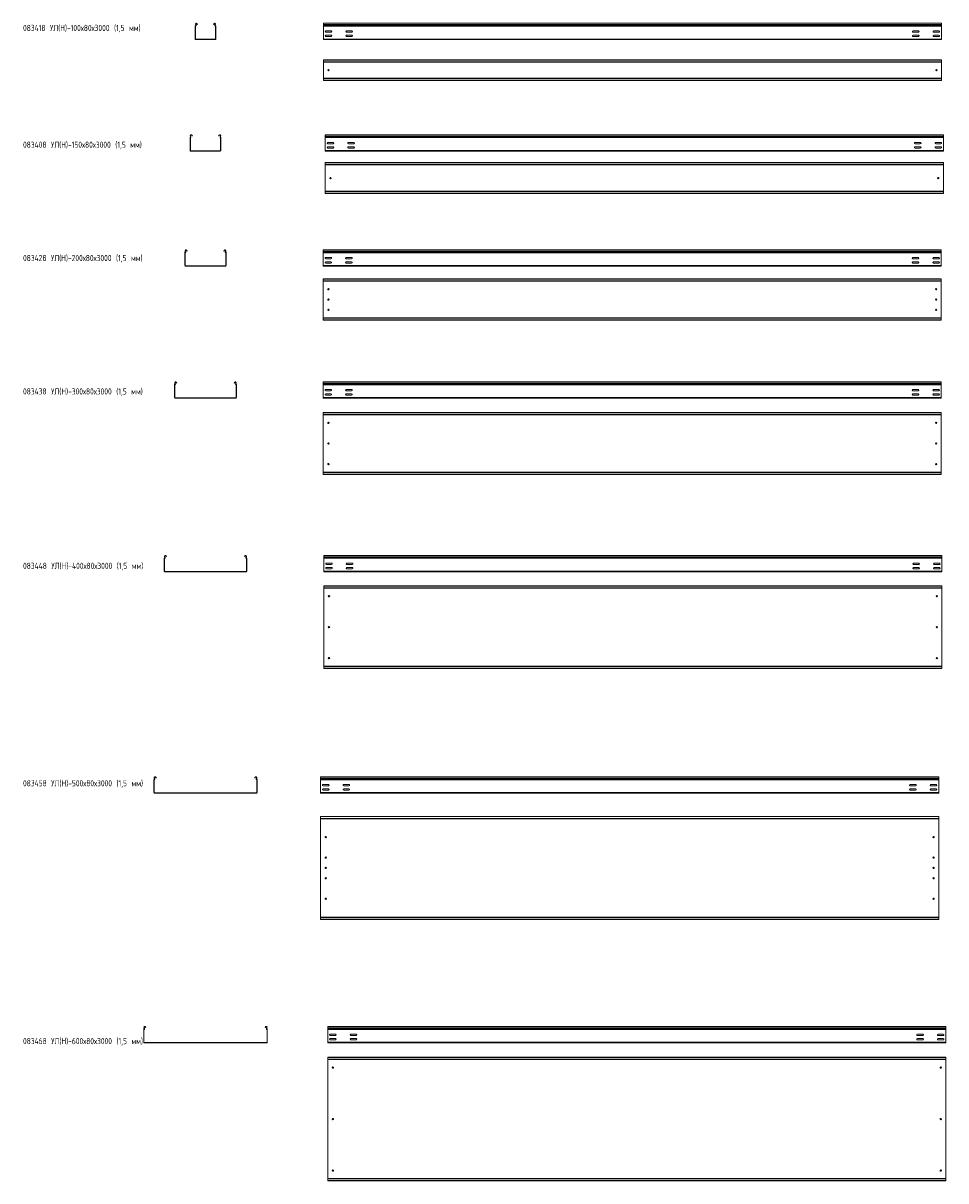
# Model space of a CAD drawing. Header units: millimetres. Extents: x -789 to 3689, y -6202 to -582.
import ezdxf

# ---------------------------------------------------------------- set-up
doc = ezdxf.new("R2010")
doc.units = ezdxf.units.MM
doc.styles.add('SLDTEXTSTYLE0', font='TXT', dxfattribs={"width": 0.7, "bigfont": 'bigfont'})

msp = doc.modelspace()

# ---------------------------------------------------------------- linework, layer by layer
at = {"color": 7, "linetype": 'Continuous', "lineweight": 15}
for p, q in [((47.7, -596.8), (46.2, -596.8)), ((46.2, -659.5), (46.2, -596.8)), ((47.5, -595.1), (47.9, -596.5)), ((49, -588.4), (47.7, -589.1)), ((49, -591.5), (47.7, -589.1)), ((47.7, -659.5), (47.7, -596.8)), ((50.3, -590.8), (49, -588.4)), ((49, -591.5), (50.3, -590.8)), ((55.6, -584.9), (54.3, -585.6)), ((54.3, -585.6), (56.1, -588.8)), ((55.6, -584.9), (57.4, -588.1)), ((57.4, -588.1), (56.1, -588.8)), ((135, -588.1), (136.7, -584.9)), ((136.3, -588.8), (135, -588.1)), ((136.3, -588.8), (138, -585.6)), ((138, -585.6), (136.7, -584.9)), ((143.3, -588.4), (142.1, -590.8)), ((142.1, -590.8), (143.4, -591.5)), ((144.6, -589.1), (143.3, -588.4)), ((144.6, -589.1), (143.4, -591.5)), ((144.9, -595.1), (144.5, -596.5)), ((146.2, -596.8), (144.7, -596.8)), ((144.7, -596.8), (144.7, -659.5)), ((146.2, -596.8), (146.2, -659.5)), ((3668.3, -582.5), (668.3, -582.5)), ((668.3, -589.1), (668.3, -582.5)), ((3668.3, -589.1), (668.3, -589.1)), ((668.3, -591.5), (668.3, -589.1)), ((3668.3, -591.5), (668.3, -591.5)), ((668.3, -595.1), (668.3, -591.5)), ((3668.3, -595.1), (668.3, -595.1)), ((668.3, -596.8), (668.3, -595.1)), ((3668.3, -596.8), (668.3, -596.8)), ((668.3, -659.5), (668.3, -596.8)), ((3668.3, -589.1), (3668.3, -582.5)), ((3668.3, -591.5), (3668.3, -589.1)), ((3668.3, -595.1), (3668.3, -591.5)), ((3668.3, -596.8), (3668.3, -595.1)), ((3668.3, -659.5), (3668.3, -596.8)), ((46.2, -659.5), (47.7, -659.5)), ((49.2, -661), (49.2, -662.5)), ((143.2, -661), (49.2, -661)), ((143.2, -662.5), (49.2, -662.5)), ((143.2, -662.5), (143.2, -661)), ((144.7, -659.5), (146.2, -659.5)), ((3668.3, -659.5), (668.3, -659.5)), ((668.3, -662.5), (668.3, -659.5)), ((3668.3, -662.5), (668.3, -662.5)), ((706, -620.2), (680.5, -620.2)), ((680.5, -626.7), (706, -626.7)), ((706, -641.2), (680.5, -641.2)), ((680.5, -647.7), (706, -647.7)), ((806, -620.2), (780.5, -620.2)), ((780.5, -626.7), (806, -626.7)), ((806, -641.2), (780.5, -641.2)), ((780.5, -647.7), (806, -647.7)), ((3530.5, -620.2), (3556, -620.2)), ((3556, -626.7), (3530.5, -626.7)), ((3530.5, -641.2), (3556, -641.2)), ((3556, -647.7), (3530.5, -647.7)), ((3630.5, -620.2), (3656, -620.2)), ((3656, -626.7), (3630.5, -626.7)), ((3630.5, -641.2), (3656, -641.2)), ((3656, -647.7), (3630.5, -647.7)), ((3668.3, -662.5), (3668.3, -659.5)), ((3668.3, -760.7), (668.3, -760.7)), ((668.3, -761.7), (668.3, -760.7)), ((3668.3, -761.7), (668.3, -761.7)), ((668.3, -770.2), (668.3, -761.7)), ((3668.3, -770.2), (668.3, -770.2)), ((668.3, -772), (668.3, -770.2)), ((3668.3, -772), (668.3, -772)), ((668.3, -772), (668.3, -849.5)), ((3668.3, -761.7), (3668.3, -760.7)), ((3668.3, -770.2), (3668.3, -761.7)), ((3668.3, -772), (3668.3, -770.2)), ((3668.3, -772), (3668.3, -849.5)), ((3668.3, -849.5), (668.3, -849.5)), ((668.3, -851.3), (668.3, -849.5)), ((3668.3, -851.3), (668.3, -851.3)), ((668.3, -859.7), (668.3, -851.3)), ((668.3, -859.7), (3668.3, -859.7)), ((668.3, -860.7), (668.3, -859.7)), ((3668.3, -860.7), (668.3, -860.7)), ((3668.3, -851.3), (3668.3, -849.5)), ((3668.3, -859.7), (3668.3, -851.3)), ((3668.3, -860.7), (3668.3, -859.7)), ((3677.8, -1123.9), (677.8, -1123.9)), ((677.8, -1130.5), (677.8, -1123.9)), ((3677.8, -1130.5), (3677.8, -1123.9)), ((22.7, -1138.2), (21.2, -1138.2)), ((21.2, -1200.9), (21.2, -1138.2)), ((22.5, -1136.4), (22.9, -1137.9)), ((24, -1129.8), (22.7, -1130.5)), ((24, -1132.9), (22.7, -1130.5)), ((22.7, -1200.9), (22.7, -1138.2)), ((25.3, -1132.2), (24, -1129.8)), ((24, -1132.9), (25.3, -1132.2)), ((30.6, -1126.2), (29.3, -1127)), ((29.3, -1127), (31.1, -1130.2)), ((30.6, -1126.2), (32.4, -1129.5)), ((32.4, -1129.5), (31.1, -1130.2)), ((160, -1129.5), (161.7, -1126.2)), ((161.3, -1130.2), (160, -1129.5)), ((161.3, -1130.2), (163, -1127)), ((163, -1127), (161.7, -1126.2)), ((168.3, -1129.8), (167.1, -1132.2)), ((167.1, -1132.2), (168.4, -1132.9)), ((169.6, -1130.5), (168.3, -1129.8)), ((169.6, -1130.5), (168.4, -1132.9)), ((169.9, -1136.4), (169.5, -1137.9)), ((171.2, -1138.2), (169.7, -1138.2)), ((169.7, -1138.2), (169.7, -1200.9)), ((171.2, -1138.2), (171.2, -1200.9)), ((3677.8, -1130.5), (677.8, -1130.5)), ((677.8, -1132.9), (677.8, -1130.5)), ((3677.8, -1132.9), (677.8, -1132.9)), ((677.8, -1136.4), (677.8, -1132.9)), ((3677.8, -1136.4), (677.8, -1136.4)), ((677.8, -1138.2), (677.8, -1136.4)), ((3677.8, -1138.2), (677.8, -1138.2)), ((677.8, -1200.9), (677.8, -1138.2)), ((715.6, -1161.4), (690.1, -1161.4)), ((690.1, -1167.9), (715.6, -1167.9)), ((815.6, -1161.4), (790.1, -1161.4)), ((790.1, -1167.9), (815.6, -1167.9)), ((3540.1, -1161.4), (3565.6, -1161.4)), ((3565.6, -1167.9), (3540.1, -1167.9)), ((3640.1, -1161.4), (3665.6, -1161.4)), ((3665.6, -1167.9), (3640.1, -1167.9)), ((3677.8, -1132.9), (3677.8, -1130.5)), ((3677.8, -1136.4), (3677.8, -1132.9)), ((3677.8, -1138.2), (3677.8, -1136.4)), ((3677.8, -1200.9), (3677.8, -1138.2)), ((21.2, -1200.9), (22.7, -1200.9)), ((24.2, -1202.4), (24.2, -1203.9)), ((168.2, -1202.4), (24.2, -1202.4)), ((168.2, -1203.9), (24.2, -1203.9)), ((168.2, -1203.9), (168.2, -1202.4)), ((169.7, -1200.9), (171.2, -1200.9)), ((3677.8, -1200.9), (677.8, -1200.9)), ((677.8, -1203.9), (677.8, -1200.9)), ((3677.8, -1203.9), (677.8, -1203.9)), ((715.6, -1182.6), (690.1, -1182.6)), ((690.1, -1189.1), (715.6, -1189.1)), ((815.6, -1182.6), (790.1, -1182.6)), ((790.1, -1189.1), (815.6, -1189.1)), ((3540.1, -1182.6), (3565.6, -1182.6)), ((3565.6, -1189.1), (3540.1, -1189.1)), ((3640.1, -1182.6), (3665.6, -1182.6)), ((3665.6, -1189.1), (3640.1, -1189.1)), ((3677.8, -1203.9), (3677.8, -1200.9)), ((3677.8, -1259.6), (677.8, -1259.6)), ((677.8, -1260.6), (677.8, -1259.6)), ((3677.8, -1260.6), (677.8, -1260.6)), ((677.8, -1269.1), (677.8, -1260.6)), ((3677.8, -1269.1), (677.8, -1269.1)), ((677.8, -1270.8), (677.8, -1269.1)), ((3677.8, -1270.8), (677.8, -1270.8)), ((677.8, -1270.8), (677.8, -1398.4)), ((3677.8, -1260.6), (3677.8, -1259.6)), ((3677.8, -1269.1), (3677.8, -1260.6)), ((3677.8, -1270.8), (3677.8, -1269.1)), ((3677.8, -1270.8), (3677.8, -1398.4)), ((3677.8, -1398.4), (677.8, -1398.4)), ((677.8, -1400.1), (677.8, -1398.4)), ((3677.8, -1400.1), (677.8, -1400.1)), ((677.8, -1408.6), (677.8, -1400.1)), ((3677.8, -1400.1), (3677.8, -1398.4)), ((3677.8, -1408.6), (3677.8, -1400.1)), ((677.8, -1408.6), (3677.8, -1408.6)), ((677.8, -1409.6), (677.8, -1408.6)), ((3677.8, -1409.6), (677.8, -1409.6)), ((3677.8, -1409.6), (3677.8, -1408.6)), ((5.6, -1684.7), (4.3, -1685.4)), ((4.3, -1685.4), (4.7, -1686.1)), ((4.7, -1686.1), (6, -1685.3)), ((5.6, -1684.7), (6, -1685.3)), ((6, -1685.3), (7.4, -1688)), ((185, -1688), (186.4, -1685.3)), ((186.4, -1685.3), (186.7, -1684.7)), ((186.4, -1685.3), (187.7, -1686.1)), ((188, -1685.4), (186.7, -1684.7)), ((187.7, -1686.1), (188, -1685.4)), ((3667.4, -1682.3), (667.4, -1682.3)), ((667.4, -1689), (667.4, -1682.3)), ((3667.4, -1689), (3667.4, -1682.3)), ((-2.3, -1696.7), (-3.8, -1696.7)), ((-3.8, -1759.3), (-3.8, -1696.7)), ((-2.5, -1694.9), (-2.1, -1696.4)), ((-1, -1688.3), (-2.3, -1689)), ((-1, -1691.3), (-2.3, -1689)), ((-2.3, -1759.3), (-2.3, -1696.7)), ((0.3, -1690.6), (-1, -1688.3)), ((-1, -1691.3), (0.3, -1690.6)), ((6.1, -1688.7), (4.7, -1686.1)), ((7.4, -1688), (6.1, -1688.7)), ((186.3, -1688.7), (185, -1688)), ((187.7, -1686.1), (186.3, -1688.7)), ((193.3, -1688.3), (192.1, -1690.6)), ((192.1, -1690.6), (193.4, -1691.3)), ((194.6, -1689), (193.3, -1688.3)), ((194.6, -1689), (193.4, -1691.3)), ((194.9, -1694.9), (194.5, -1696.4)), ((196.2, -1696.7), (194.7, -1696.7)), ((194.7, -1696.7), (194.7, -1759.3)), ((196.2, -1696.7), (196.2, -1759.3)), ((3667.4, -1689), (667.4, -1689)), ((667.4, -1691.3), (667.4, -1689)), ((3667.4, -1691.3), (667.4, -1691.3)), ((667.4, -1694.9), (667.4, -1691.3)), ((3667.4, -1694.9), (667.4, -1694.9)), ((667.4, -1696.7), (667.4, -1694.9)), ((3667.4, -1696.7), (667.4, -1696.7)), ((667.4, -1759.3), (667.4, -1696.7)), ((705.1, -1719.8), (679.6, -1719.8)), ((679.6, -1726.3), (705.1, -1726.3)), ((705.1, -1741.1), (679.6, -1741.1)), ((805.1, -1719.8), (779.6, -1719.8)), ((779.6, -1726.3), (805.1, -1726.3)), ((805.1, -1741.1), (779.6, -1741.1)), ((3529.6, -1719.8), (3555.1, -1719.8)), ((3555.1, -1726.3), (3529.6, -1726.3)), ((3529.6, -1741.1), (3555.1, -1741.1)), ((3629.6, -1719.8), (3655.1, -1719.8)), ((3655.1, -1726.3), (3629.6, -1726.3)), ((3629.6, -1741.1), (3655.1, -1741.1)), ((3667.4, -1691.3), (3667.4, -1689)), ((3667.4, -1694.9), (3667.4, -1691.3)), ((3667.4, -1696.7), (3667.4, -1694.9)), ((3667.4, -1759.3), (3667.4, -1696.7)), ((-3.8, -1759.3), (-2.3, -1759.3)), ((-0.8, -1760.8), (-0.8, -1762.3)), ((193.2, -1760.8), (-0.8, -1760.8)), ((193.2, -1762.3), (-0.8, -1762.3)), ((193.2, -1762.3), (193.2, -1760.8)), ((194.7, -1759.3), (196.2, -1759.3)), ((3667.4, -1759.3), (667.4, -1759.3)), ((667.4, -1762.3), (667.4, -1759.3)), ((3667.4, -1762.3), (667.4, -1762.3)), ((679.6, -1747.6), (705.1, -1747.6)), ((779.6, -1747.6), (805.1, -1747.6)), ((3555.1, -1747.6), (3529.6, -1747.6)), ((3655.1, -1747.6), (3629.6, -1747.6)), ((3667.4, -1762.3), (3667.4, -1759.3)), ((3667.4, -1824.2), (667.4, -1824.2)), ((667.4, -1825.2), (667.4, -1824.2)), ((3667.4, -1825.2), (667.4, -1825.2)), ((667.4, -1833.6), (667.4, -1825.2)), ((3667.4, -1833.6), (667.4, -1833.6)), ((667.4, -1834), (667.4, -1833.6)), ((667.4, -1834), (670.4, -1835.4)), ((667.4, -1834), (667.4, -2014.4)), ((3664.4, -1835.4), (670.4, -1835.4)), ((3664.4, -1835.4), (3667.4, -1834)), ((3667.4, -1825.2), (3667.4, -1824.2)), ((3667.4, -1833.6), (3667.4, -1825.2)), ((3667.4, -1834), (3667.4, -1833.6)), ((3667.4, -1834), (3667.4, -2014.4)), ((670.4, -2013), (667.4, -2014.4)), ((667.4, -2014.7), (667.4, -2014.4)), ((3667.4, -2014.7), (667.4, -2014.7)), ((667.4, -2023.2), (667.4, -2014.7)), ((667.4, -2023.2), (3667.4, -2023.2)), ((667.4, -2024.2), (667.4, -2023.2)), ((3664.4, -2013), (670.4, -2013)), ((3667.4, -2014.4), (3664.4, -2013)), ((3667.4, -2014.7), (3667.4, -2014.4)), ((3667.4, -2023.2), (3667.4, -2014.7)), ((3667.4, -2024.2), (3667.4, -2023.2)), ((3667.4, -2024.2), (667.4, -2024.2)), ((-52.3, -2337.5), (-53.8, -2337.5)), ((-53.8, -2400.2), (-53.8, -2337.5)), ((-52.5, -2335.8), (-52.1, -2337.2)), ((-51, -2329.1), (-52.3, -2329.8)), ((-51, -2332.2), (-52.3, -2329.8)), ((-52.3, -2400.2), (-52.3, -2337.5)), ((-49.7, -2331.5), (-51, -2329.1)), ((-51, -2332.2), (-49.7, -2331.5)), ((-44.4, -2325.6), (-45.7, -2326.3)), ((-45.7, -2326.3), (-45.3, -2326.9)), ((-45.3, -2326.9), (-44, -2326.2)), ((-43.9, -2329.6), (-45.3, -2326.9)), ((-44.4, -2325.6), (-44, -2326.2)), ((-44, -2326.2), (-42.6, -2328.9)), ((-42.6, -2328.9), (-43.9, -2329.6)), ((235, -2328.9), (236.4, -2326.2)), ((236.3, -2329.6), (235, -2328.9)), ((237.7, -2326.9), (236.3, -2329.6)), ((236.4, -2326.2), (236.7, -2325.6)), ((236.4, -2326.2), (237.7, -2326.9)), ((238, -2326.3), (236.7, -2325.6)), ((237.7, -2326.9), (238, -2326.3)), ((243.3, -2329.1), (242.1, -2331.5)), ((242.1, -2331.5), (243.4, -2332.2)), ((244.6, -2329.8), (243.3, -2329.1)), ((244.6, -2329.8), (243.4, -2332.2)), ((244.9, -2335.8), (244.5, -2337.2)), ((246.2, -2337.5), (244.7, -2337.5)), ((244.7, -2337.5), (244.7, -2400.2)), ((246.2, -2337.5), (246.2, -2400.2)), ((3667.5, -2323.2), (667.5, -2323.2)), ((667.5, -2329.8), (667.5, -2323.2)), ((3667.5, -2329.8), (667.5, -2329.8)), ((667.5, -2332.2), (667.5, -2329.8)), ((3667.5, -2332.2), (667.5, -2332.2)), ((667.5, -2335.8), (667.5, -2332.2)), ((3667.5, -2335.8), (667.5, -2335.8)), ((667.5, -2337.5), (667.5, -2335.8)), ((3667.5, -2337.5), (667.5, -2337.5)), ((667.5, -2400.2), (667.5, -2337.5)), ((3667.5, -2329.8), (3667.5, -2323.2)), ((3667.5, -2332.2), (3667.5, -2329.8)), ((3667.5, -2335.8), (3667.5, -2332.2)), ((3667.5, -2337.5), (3667.5, -2335.8)), ((3667.5, -2400.2), (3667.5, -2337.5)), ((-53.8, -2400.2), (-52.3, -2400.2)), ((-50.8, -2401.7), (-50.8, -2403.2)), ((243.2, -2401.7), (-50.8, -2401.7)), ((243.2, -2403.2), (-50.8, -2403.2)), ((243.2, -2403.2), (243.2, -2401.7)), ((244.7, -2400.2), (246.2, -2400.2)), ((3667.5, -2400.2), (667.5, -2400.2)), ((667.5, -2403.2), (667.5, -2400.2)), ((3667.5, -2403.2), (667.5, -2403.2)), ((705.2, -2360.7), (679.7, -2360.7)), ((679.7, -2367.2), (705.2, -2367.2)), ((705.2, -2382), (679.7, -2382)), ((679.7, -2388.5), (705.2, -2388.5)), ((805.2, -2360.7), (779.7, -2360.7)), ((779.7, -2367.2), (805.2, -2367.2)), ((805.2, -2382), (779.7, -2382)), ((779.7, -2388.5), (805.2, -2388.5)), ((3529.7, -2360.7), (3555.2, -2360.7)), ((3555.2, -2367.2), (3529.7, -2367.2)), ((3529.7, -2382), (3555.2, -2382)), ((3555.2, -2388.5), (3529.7, -2388.5)), ((3629.7, -2360.7), (3655.2, -2360.7)), ((3655.2, -2367.2), (3629.7, -2367.2)), ((3629.7, -2382), (3655.2, -2382)), ((3655.2, -2388.5), (3629.7, -2388.5)), ((3667.5, -2403.2), (3667.5, -2400.2)), ((3667.5, -2473), (667.5, -2473)), ((667.5, -2474), (667.5, -2473)), ((3667.5, -2474), (667.5, -2474)), ((667.5, -2482.5), (667.5, -2474)), ((3667.5, -2482.5), (667.5, -2482.5)), ((667.5, -2482.8), (667.5, -2482.5)), ((667.5, -2482.8), (670.5, -2484.2)), ((667.5, -2482.8), (667.5, -2763.2)), ((3664.5, -2484.2), (670.5, -2484.2)), ((3664.5, -2484.2), (3667.5, -2482.8)), ((3667.5, -2474), (3667.5, -2473)), ((3667.5, -2482.5), (3667.5, -2474)), ((3667.5, -2482.8), (3667.5, -2482.5)), ((3667.5, -2482.8), (3667.5, -2763.2)), ((670.5, -2761.8), (667.5, -2763.2)), ((667.5, -2763.6), (667.5, -2763.2)), ((3667.5, -2763.6), (667.5, -2763.6)), ((667.5, -2772), (667.5, -2763.6)), ((667.5, -2772), (3667.5, -2772)), ((667.5, -2773), (667.5, -2772)), ((3667.5, -2773), (667.5, -2773)), ((3664.5, -2761.8), (670.5, -2761.8)), ((3667.5, -2763.2), (3664.5, -2761.8)), ((3667.5, -2763.6), (3667.5, -2763.2)), ((3667.5, -2772), (3667.5, -2763.6)), ((3667.5, -2773), (3667.5, -2772)), ((-102.3, -3180.3), (-103.8, -3180.3)), ((-103.8, -3243), (-103.8, -3180.3)), ((-102.5, -3178.6), (-102.1, -3180)), ((-101, -3171.9), (-102.3, -3172.6)), ((-101, -3175), (-102.3, -3172.6)), ((-102.3, -3243), (-102.3, -3180.3)), ((-99.7, -3174.3), (-101, -3171.9)), ((-101, -3175), (-99.7, -3174.3)), ((-94.4, -3168.4), (-95.7, -3169.1)), ((-95.7, -3169.1), (-95.3, -3169.7)), ((-95.3, -3169.7), (-94, -3169)), ((-93.9, -3172.3), (-95.3, -3169.7)), ((-94.4, -3168.4), (-94, -3169)), ((-94, -3169), (-92.6, -3171.6)), ((-92.6, -3171.6), (-93.9, -3172.3)), ((285, -3171.6), (286.4, -3169)), ((286.3, -3172.3), (285, -3171.6)), ((287.7, -3169.7), (286.3, -3172.3)), ((286.4, -3169), (286.7, -3168.4)), ((286.4, -3169), (287.7, -3169.7)), ((288, -3169.1), (286.7, -3168.4)), ((287.7, -3169.7), (288, -3169.1)), ((293.3, -3171.9), (292.1, -3174.3)), ((292.1, -3174.3), (293.4, -3175)), ((294.6, -3172.6), (293.3, -3171.9)), ((294.6, -3172.6), (293.4, -3175)), ((294.9, -3178.6), (294.5, -3180)), ((296.2, -3180.3), (294.7, -3180.3)), ((294.7, -3180.3), (294.7, -3243)), ((296.2, -3180.3), (296.2, -3243)), ((3670.6, -3166), (670.6, -3166)), ((670.6, -3172.6), (670.6, -3166)), ((3670.6, -3172.6), (670.6, -3172.6)), ((670.6, -3175), (670.6, -3172.6)), ((3670.6, -3175), (670.6, -3175)), ((670.6, -3178.6), (670.6, -3175)), ((3670.6, -3178.6), (670.6, -3178.6)), ((670.6, -3180.3), (670.6, -3178.6)), ((3670.6, -3180.3), (670.6, -3180.3)), ((670.6, -3243), (670.6, -3180.3)), ((3670.6, -3172.6), (3670.6, -3166)), ((3670.6, -3175), (3670.6, -3172.6)), ((3670.6, -3178.6), (3670.6, -3175)), ((3670.6, -3180.3), (3670.6, -3178.6)), ((3670.6, -3243), (3670.6, -3180.3)), ((-103.8, -3243), (-102.3, -3243)), ((-100.8, -3244.5), (-100.8, -3246)), ((293.2, -3244.5), (-100.8, -3244.5)), ((293.2, -3246), (-100.8, -3246)), ((293.2, -3246), (293.2, -3244.5)), ((294.7, -3243), (296.2, -3243)), ((3670.6, -3243), (670.6, -3243)), ((670.6, -3246), (670.6, -3243)), ((3670.6, -3246), (670.6, -3246)), ((708.4, -3203.5), (682.9, -3203.5)), ((682.9, -3210), (708.4, -3210)), ((708.4, -3224.7), (682.9, -3224.7)), ((682.9, -3231.2), (708.4, -3231.2)), ((808.4, -3203.5), (782.9, -3203.5)), ((782.9, -3210), (808.4, -3210)), ((808.4, -3224.7), (782.9, -3224.7)), ((782.9, -3231.2), (808.4, -3231.2)), ((3532.9, -3203.5), (3558.4, -3203.5)), ((3558.4, -3210), (3532.9, -3210)), ((3532.9, -3224.7), (3558.4, -3224.7)), ((3558.4, -3231.2), (3532.9, -3231.2)), ((3632.9, -3203.5), (3658.4, -3203.5)), ((3658.4, -3210), (3632.9, -3210)), ((3632.9, -3224.7), (3658.4, -3224.7)), ((3658.4, -3231.2), (3632.9, -3231.2)), ((3670.6, -3246), (3670.6, -3243)), ((3670.6, -3314.7), (670.6, -3314.7)), ((670.6, -3315.7), (670.6, -3314.7)), ((3670.6, -3315.7), (670.6, -3315.7)), ((670.6, -3324.2), (670.6, -3315.7)), ((3670.6, -3315.7), (3670.6, -3314.7)), ((3670.6, -3324.2), (3670.6, -3315.7)), ((3670.6, -3324.2), (670.6, -3324.2)), ((670.6, -3324.5), (670.6, -3324.2)), ((670.6, -3324.5), (673.6, -3325.9)), ((670.6, -3324.5), (670.6, -3704.9)), ((3667.6, -3325.9), (673.6, -3325.9)), ((3667.6, -3325.9), (3670.6, -3324.5)), ((3670.6, -3324.5), (3670.6, -3324.2)), ((3670.6, -3324.5), (3670.6, -3704.9)), ((673.6, -3703.5), (670.6, -3704.9)), ((670.6, -3705.3), (670.6, -3704.9)), ((3670.6, -3705.3), (670.6, -3705.3)), ((670.6, -3713.7), (670.6, -3705.3)), ((3667.6, -3703.5), (673.6, -3703.5)), ((3670.6, -3704.9), (3667.6, -3703.5)), ((3670.6, -3705.3), (3670.6, -3704.9)), ((3670.6, -3713.7), (3670.6, -3705.3)), ((670.6, -3713.7), (3670.6, -3713.7)), ((670.6, -3714.7), (670.6, -3713.7)), ((3670.6, -3714.7), (670.6, -3714.7)), ((3670.6, -3714.7), (3670.6, -3713.7)), ((-152.3, -4255.1), (-153.8, -4255.1)), ((-153.8, -4317.8), (-153.8, -4255.1)), ((-152.5, -4253.4), (-152.1, -4254.8)), ((-151, -4246.7), (-152.3, -4247.4)), ((-151, -4249.8), (-152.3, -4247.4)), ((-152.3, -4317.8), (-152.3, -4255.1)), ((-149.7, -4249.1), (-151, -4246.7)), ((-151, -4249.8), (-149.7, -4249.1)), ((-144.4, -4243.2), (-145.7, -4243.9)), ((-145.7, -4243.9), (-145.3, -4244.5)), ((-145.3, -4244.5), (-144, -4243.8)), ((-143.9, -4247.1), (-145.3, -4244.5)), ((-144.4, -4243.2), (-144, -4243.8)), ((-144, -4243.8), (-142.6, -4246.4)), ((-142.6, -4246.4), (-143.9, -4247.1)), ((335, -4246.4), (336.4, -4243.8)), ((336.3, -4247.1), (335, -4246.4)), ((337.7, -4244.5), (336.3, -4247.1)), ((336.4, -4243.8), (336.7, -4243.2)), ((336.4, -4243.8), (337.7, -4244.5)), ((338, -4243.9), (336.7, -4243.2)), ((337.7, -4244.5), (338, -4243.9)), ((343.3, -4246.7), (342.1, -4249.1)), ((342.1, -4249.1), (343.4, -4249.8)), ((344.6, -4247.4), (343.3, -4246.7)), ((344.6, -4247.4), (343.4, -4249.8)), ((344.9, -4253.4), (344.5, -4254.8)), ((346.2, -4255.1), (344.7, -4255.1)), ((344.7, -4255.1), (344.7, -4317.8)), ((346.2, -4255.1), (346.2, -4317.8)), ((3654.8, -4240.8), (654.8, -4240.8)), ((654.8, -4247.4), (654.8, -4240.8)), ((3654.8, -4247.4), (654.8, -4247.4)), ((654.8, -4249.8), (654.8, -4247.4)), ((3654.8, -4249.8), (654.8, -4249.8)), ((654.8, -4253.4), (654.8, -4249.8)), ((3654.8, -4253.4), (654.8, -4253.4)), ((654.8, -4255.1), (654.8, -4253.4)), ((3654.8, -4255.1), (654.8, -4255.1)), ((654.8, -4317.8), (654.8, -4255.1)), ((3654.8, -4247.4), (3654.8, -4240.8)), ((3654.8, -4249.8), (3654.8, -4247.4)), ((3654.8, -4253.4), (3654.8, -4249.8)), ((3654.8, -4255.1), (3654.8, -4253.4)), ((3654.8, -4317.8), (3654.8, -4255.1)), ((-153.8, -4317.8), (-152.3, -4317.8)), ((-150.8, -4319.3), (-150.8, -4320.8)), ((343.2, -4319.3), (-150.8, -4319.3)), ((343.2, -4320.8), (-150.8, -4320.8)), ((343.2, -4320.8), (343.2, -4319.3)), ((344.7, -4317.8), (346.2, -4317.8)), ((3654.8, -4317.8), (654.8, -4317.8)), ((654.8, -4320.8), (654.8, -4317.8)), ((3654.8, -4320.8), (654.8, -4320.8)), ((692.5, -4278.3), (667, -4278.3)), ((667, -4284.8), (692.5, -4284.8)), ((692.5, -4299.5), (667, -4299.5)), ((667, -4306), (692.5, -4306)), ((792.5, -4278.3), (767, -4278.3)), ((767, -4284.8), (792.5, -4284.8)), ((792.5, -4299.5), (767, -4299.5)), ((767, -4306), (792.5, -4306)), ((3517, -4278.3), (3542.5, -4278.3)), ((3542.5, -4284.8), (3517, -4284.8)), ((3517, -4299.5), (3542.5, -4299.5)), ((3542.5, -4306), (3517, -4306)), ((3617, -4278.3), (3642.5, -4278.3)), ((3642.5, -4284.8), (3617, -4284.8)), ((3617, -4299.5), (3642.5, -4299.5)), ((3642.5, -4306), (3617, -4306)), ((3654.8, -4320.8), (3654.8, -4317.8)), ((3654.8, -4433.3), (654.8, -4433.3)), ((654.8, -4434.3), (654.8, -4433.3)), ((3654.8, -4434.3), (654.8, -4434.3)), ((654.8, -4442.8), (654.8, -4434.3)), ((3654.8, -4434.3), (3654.8, -4433.3)), ((3654.8, -4442.8), (3654.8, -4434.3)), ((3654.8, -4442.8), (654.8, -4442.8)), ((654.8, -4443.1), (654.8, -4442.8)), ((654.8, -4443.1), (657.8, -4444.5)), ((654.8, -4443.1), (654.8, -4923.5)), ((3651.8, -4444.5), (657.8, -4444.5)), ((3651.8, -4444.5), (3654.8, -4443.1)), ((3654.8, -4443.1), (3654.8, -4442.8)), ((3654.8, -4443.1), (3654.8, -4923.5)), ((657.8, -4922.1), (654.8, -4923.5)), ((654.8, -4923.8), (654.8, -4923.5)), ((3654.8, -4923.8), (654.8, -4923.8)), ((654.8, -4932.3), (654.8, -4923.8)), ((654.8, -4932.3), (3654.8, -4932.3)), ((654.8, -4933.3), (654.8, -4932.3)), ((3654.8, -4933.3), (654.8, -4933.3)), ((3651.8, -4922.1), (657.8, -4922.1)), ((3654.8, -4923.5), (3651.8, -4922.1)), ((3654.8, -4923.8), (3654.8, -4923.5)), ((3654.8, -4932.3), (3654.8, -4923.8)), ((3654.8, -4933.3), (3654.8, -4932.3)), ((-202.3, -5467.3), (-203.8, -5467.3)), ((-203.8, -5530), (-203.8, -5467.3)), ((-202.5, -5465.6), (-202.1, -5467.1)), ((-201, -5459), (-202.3, -5459.7)), ((-201, -5462), (-202.3, -5459.7)), ((-202.3, -5530), (-202.3, -5467.3)), ((-199.7, -5461.3), (-201, -5459)), ((-201, -5462), (-199.7, -5461.3)), ((-194.4, -5455.4), (-195.7, -5456.1)), ((-195.7, -5456.1), (-193.9, -5459.4)), ((-194.4, -5455.4), (-192.6, -5458.7)), ((-192.6, -5458.7), (-193.9, -5459.4)), ((385, -5458.7), (386.7, -5455.4)), ((386.3, -5459.4), (385, -5458.7)), ((386.3, -5459.4), (388, -5456.1)), ((388, -5456.1), (386.7, -5455.4)), ((393.3, -5459), (392.1, -5461.3)), ((392.1, -5461.3), (393.4, -5462)), ((394.6, -5459.7), (393.3, -5459)), ((394.6, -5459.7), (393.4, -5462)), ((394.9, -5465.6), (394.5, -5467.1)), ((396.2, -5467.3), (394.7, -5467.3)), ((394.7, -5467.3), (394.7, -5530)), ((396.2, -5467.3), (396.2, -5530)), ((3689.4, -5453), (689.4, -5453)), ((689.4, -5459.7), (689.4, -5453)), ((3689.4, -5459.7), (689.4, -5459.7)), ((689.4, -5462), (689.4, -5459.7)), ((3689.4, -5462), (689.4, -5462)), ((689.4, -5465.6), (689.4, -5462)), ((3689.4, -5465.6), (689.4, -5465.6)), ((689.4, -5467.3), (689.4, -5465.6)), ((3689.4, -5467.3), (689.4, -5467.3)), ((689.4, -5530), (689.4, -5467.3)), ((727.2, -5490.5), (701.7, -5490.5)), ((701.7, -5497), (727.2, -5497)), ((827.2, -5490.5), (801.7, -5490.5)), ((801.7, -5497), (827.2, -5497)), ((3551.7, -5490.5), (3577.2, -5490.5)), ((3577.2, -5497), (3551.7, -5497)), ((3651.7, -5490.5), (3677.2, -5490.5)), ((3677.2, -5497), (3651.7, -5497)), ((3689.4, -5459.7), (3689.4, -5453)), ((3689.4, -5462), (3689.4, -5459.7)), ((3689.4, -5465.6), (3689.4, -5462)), ((3689.4, -5467.3), (3689.4, -5465.6)), ((3689.4, -5530), (3689.4, -5467.3)), ((-203.8, -5530), (-202.3, -5530)), ((-200.8, -5531.5), (-200.8, -5533)), ((393.2, -5531.5), (-200.8, -5531.5)), ((393.2, -5533), (-200.8, -5533)), ((393.2, -5533), (393.2, -5531.5)), ((394.7, -5530), (396.2, -5530)), ((3689.4, -5530), (689.4, -5530)), ((689.4, -5533), (689.4, -5530)), ((3689.4, -5533), (689.4, -5533)), ((727.2, -5511.8), (701.7, -5511.8)), ((701.7, -5518.3), (727.2, -5518.3)), ((827.2, -5511.8), (801.7, -5511.8)), ((801.7, -5518.3), (827.2, -5518.3)), ((3551.7, -5511.8), (3577.2, -5511.8)), ((3577.2, -5518.3), (3551.7, -5518.3)), ((3651.7, -5511.8), (3677.2, -5511.8)), ((3677.2, -5518.3), (3651.7, -5518.3)), ((3689.4, -5533), (3689.4, -5530)), ((3689.4, -5602.5), (689.4, -5602.5)), ((689.4, -5603.5), (689.4, -5602.5)), ((3689.4, -5603.5), (689.4, -5603.5)), ((689.4, -5611.9), (689.4, -5603.5)), ((3689.4, -5611.9), (689.4, -5611.9)), ((689.4, -5613.7), (689.4, -5611.9)), ((3689.4, -5613.7), (689.4, -5613.7)), ((689.4, -5613.7), (689.4, -6191.3)), ((3689.4, -5603.5), (3689.4, -5602.5)), ((3689.4, -5611.9), (3689.4, -5603.5)), ((3689.4, -5613.7), (3689.4, -5611.9)), ((3689.4, -5613.7), (3689.4, -6191.3)), ((3689.4, -6191.3), (689.4, -6191.3)), ((689.4, -6193), (689.4, -6191.3)), ((3689.4, -6193), (689.4, -6193)), ((689.4, -6201.5), (689.4, -6193)), ((689.4, -6201.5), (3689.4, -6201.5)), ((689.4, -6202.5), (689.4, -6201.5)), ((3689.4, -6202.5), (689.4, -6202.5)), ((3689.4, -6193), (3689.4, -6191.3)), ((3689.4, -6201.5), (3689.4, -6193)), ((3689.4, -6202.5), (3689.4, -6201.5))]:
    msp.add_line(p, q, dxfattribs=at)
for centre in [(693.3, -810.7), (3643.3, -810.7), (702.8, -1334.6), (3652.8, -1334.6), (692.4, -1874.2), (3642.4, -1874.2), (692.4, -1924.2), (3642.4, -1924.2), (692.4, -1974.2), (3642.4, -1974.2), (692.5, -2523), (3642.5, -2523), (692.5, -2623), (3642.5, -2623), (692.5, -2723), (3642.5, -2723), (695.6, -3364.7), (3645.6, -3364.7), (695.6, -3514.7), (3645.6, -3514.7), (695.6, -3664.7), (3645.6, -3664.7), (679.8, -4533.3), (3629.8, -4533.3), (679.8, -4633.3), (3629.8, -4633.3), (679.8, -4683.3), (3629.8, -4683.3), (679.8, -4733.3), (3629.8, -4733.3), (679.8, -4833.3), (3629.8, -4833.3), (714.4, -5652.5), (3664.4, -5652.5), (714.4, -5902.5), (3664.4, -5902.5), (714.4, -6152.5), (3664.4, -6152.5)]:
    msp.add_circle(centre, 3.25, dxfattribs=at)
for centre, radius, start, end in [((48, -596.8), 1.8, 106.2863, 180), ((51.7, -587), 4.5, 28.0725, 208.0725), ((46.8, -592.7), 2.5, 286.2863, 28.0725), ((48, -596.8), 0.3, 106.2863, 180), ((46.8, -592.7), 4, 286.2863, 28.0725), ((51.7, -587), 3, 28.0725, 208.0725), ((140.7, -587), 4.5, 331.9275, 151.9275), ((140.7, -587), 3, 331.9275, 151.9275), ((145.6, -592.7), 4, 151.9275, 253.7137), ((145.6, -592.7), 2.5, 151.9275, 253.7137), ((144.4, -596.8), 0.3, 0, 73.7137), ((144.4, -596.8), 1.8, 0, 73.7137), ((49.2, -659.5), 3, 180, 270), ((49.2, -659.5), 1.5, 180, 270), ((143.2, -659.5), 1.5, 270, 0), ((143.2, -659.5), 3, 270, 360), ((680.5, -623.5), 3.25, 90, 270), ((680.5, -644.5), 3.25, 90, 270), ((706, -623.5), 3.25, 270, 90), ((706, -644.5), 3.25, 270, 90), ((780.5, -623.5), 3.25, 90, 270), ((780.5, -644.5), 3.25, 90, 270), ((806, -623.5), 3.25, 270, 90), ((806, -644.5), 3.25, 270, 90), ((3530.5, -623.5), 3.25, 90, 270), ((3530.5, -644.5), 3.25, 90, 270), ((3556, -623.5), 3.25, 270, 90), ((3556, -644.5), 3.25, 270, 90), ((3630.5, -623.5), 3.25, 90, 270), ((3630.5, -644.5), 3.25, 90, 270), ((3656, -623.5), 3.25, 270, 90), ((3656, -644.5), 3.25, 270, 90), ((26.7, -1128.4), 4.5, 28.0725, 208.0725), ((165.7, -1128.4), 4.5, 331.9275, 151.9275), ((23, -1138.2), 1.8, 106.2863, 180), ((21.8, -1134), 2.5, 286.2863, 28.0725), ((23, -1138.2), 0.3, 106.2863, 180), ((21.8, -1134), 4, 286.2863, 28.0725), ((26.7, -1128.4), 3, 28.0725, 208.0725), ((165.7, -1128.4), 3, 331.9275, 151.9275), ((170.6, -1134), 4, 151.9275, 253.7137), ((170.6, -1134), 2.5, 151.9275, 253.7137), ((169.4, -1138.2), 0.3, 0, 73.7137), ((169.4, -1138.2), 1.8, 0, 73.7137), ((690.1, -1164.6), 3.25, 90, 270), ((715.6, -1164.6), 3.25, 270, 90), ((790.1, -1164.6), 3.25, 90, 270), ((815.6, -1164.6), 3.25, 270, 90), ((3540.1, -1164.6), 3.25, 90, 270), ((3565.6, -1164.6), 3.25, 270, 90), ((3640.1, -1164.6), 3.25, 90, 270), ((3665.6, -1164.6), 3.25, 270, 90), ((24.2, -1200.9), 3, 180, 270), ((24.2, -1200.9), 1.5, 180, 270), ((168.2, -1200.9), 1.5, 270, 0), ((168.2, -1200.9), 3, 270, 0), ((690.1, -1185.9), 3.25, 90, 270), ((715.6, -1185.9), 3.25, 270, 90), ((790.1, -1185.9), 3.25, 90, 270), ((815.6, -1185.9), 3.25, 270, 90), ((3540.1, -1185.9), 3.25, 90, 270), ((3565.6, -1185.9), 3.25, 270, 90), ((3640.1, -1185.9), 3.25, 90, 270), ((3665.6, -1185.9), 3.25, 270, 90), ((1.7, -1686.8), 4.5, 28.0725, 208.0725), ((1.7, -1686.8), 3, 28.0725, 208.0725), ((190.7, -1686.8), 4.5, 331.9275, 151.9275), ((190.7, -1686.8), 3, 331.9275, 151.9275), ((-2, -1696.7), 1.8, 106.2863, 180), ((-3.2, -1692.5), 2.5, 286.2863, 28.0725), ((-2, -1696.7), 0.3, 106.2863, 180), ((-3.2, -1692.5), 4, 286.2863, 28.0725), ((195.6, -1692.5), 4, 151.9275, 253.7137), ((195.6, -1692.5), 2.5, 151.9275, 253.7137), ((194.4, -1696.7), 0.3, 0, 73.7137), ((194.4, -1696.7), 1.8, 0, 73.7137), ((679.6, -1723.1), 3.25, 90, 270), ((679.6, -1744.3), 3.25, 90, 270), ((705.1, -1723.1), 3.25, 270, 90), ((705.1, -1744.3), 3.25, 270, 90), ((779.6, -1723.1), 3.25, 90, 270), ((779.6, -1744.3), 3.25, 90, 270), ((805.1, -1723.1), 3.25, 270, 90), ((805.1, -1744.3), 3.25, 270, 90), ((3529.6, -1723.1), 3.25, 90, 270), ((3529.6, -1744.3), 3.25, 90, 270), ((3555.1, -1723.1), 3.25, 270, 90), ((3555.1, -1744.3), 3.25, 270, 90), ((3629.6, -1723.1), 3.25, 90, 270), ((3629.6, -1744.3), 3.25, 90, 270), ((3655.1, -1723.1), 3.25, 270, 90), ((3655.1, -1744.3), 3.25, 270, 90), ((-0.8, -1759.3), 3, 180, 270), ((-0.8, -1759.3), 1.5, 180, 270), ((193.2, -1759.3), 1.5, 270, 0), ((193.2, -1759.3), 3, 270, 0), ((-52, -2337.5), 1.8, 106.2863, 180), ((-48.3, -2327.7), 4.5, 28.0725, 208.0725), ((-53.2, -2333.4), 2.5, 286.2863, 28.0725), ((-52, -2337.5), 0.3, 106.2863, 180), ((-53.2, -2333.4), 4, 286.2863, 28.0725), ((-48.3, -2327.7), 3, 28.0725, 208.0725), ((240.7, -2327.7), 4.5, 331.9275, 151.9275), ((240.7, -2327.7), 3, 331.9275, 151.9275), ((245.6, -2333.4), 4, 151.9275, 253.7137), ((245.6, -2333.4), 2.5, 151.9275, 253.7137), ((244.4, -2337.5), 0.3, 0, 73.7137), ((244.4, -2337.5), 1.8, 0, 73.7137), ((-50.8, -2400.2), 3, 180, 270), ((-50.8, -2400.2), 1.5, 180, 270), ((243.2, -2400.2), 1.5, 270, 0), ((243.2, -2400.2), 3, 270, 0), ((679.7, -2364), 3.25, 90, 270), ((679.7, -2385.2), 3.25, 90, 270), ((705.2, -2364), 3.25, 270, 90), ((705.2, -2385.2), 3.25, 270, 90), ((779.7, -2364), 3.25, 90, 270), ((779.7, -2385.2), 3.25, 90, 270), ((805.2, -2364), 3.25, 270, 90), ((805.2, -2385.2), 3.25, 270, 90), ((3529.7, -2364), 3.25, 90, 270), ((3529.7, -2385.2), 3.25, 90, 270), ((3555.2, -2364), 3.25, 270, 90), ((3555.2, -2385.2), 3.25, 270, 90), ((3629.7, -2364), 3.25, 90, 270), ((3629.7, -2385.2), 3.25, 90, 270), ((3655.2, -2364), 3.25, 270, 90), ((3655.2, -2385.2), 3.25, 270, 90), ((-102, -3180.3), 1.8, 106.2863, 180), ((-98.3, -3170.5), 4.5, 28.0725, 208.0725), ((-103.2, -3176.2), 2.5, 286.2863, 28.0725), ((-102, -3180.3), 0.3, 106.2863, 180), ((-103.2, -3176.2), 4, 286.2863, 28.0725), ((-98.3, -3170.5), 3, 28.0725, 208.0725), ((290.7, -3170.5), 4.5, 331.9275, 151.9275), ((290.7, -3170.5), 3, 331.9275, 151.9275), ((295.6, -3176.2), 4, 151.9275, 253.7137), ((295.6, -3176.2), 2.5, 151.9275, 253.7137), ((294.4, -3180.3), 0.3, 0, 73.7137), ((294.4, -3180.3), 1.8, 0, 73.7137), ((-100.8, -3243), 3, 180, 270), ((-100.8, -3243), 1.5, 180, 270), ((293.2, -3243), 1.5, 270, 0), ((293.2, -3243), 3, 270, 0), ((682.9, -3206.7), 3.25, 90, 270), ((682.9, -3228), 3.25, 90, 270), ((708.4, -3206.7), 3.25, 270, 90), ((708.4, -3228), 3.25, 270, 90), ((782.9, -3206.7), 3.25, 90, 270), ((782.9, -3228), 3.25, 90, 270), ((808.4, -3206.7), 3.25, 270, 90), ((808.4, -3228), 3.25, 270, 90), ((3532.9, -3206.7), 3.25, 90, 270), ((3532.9, -3228), 3.25, 90, 270), ((3558.4, -3206.7), 3.25, 270, 90), ((3558.4, -3228), 3.25, 270, 90), ((3632.9, -3206.7), 3.25, 90, 270), ((3632.9, -3228), 3.25, 90, 270), ((3658.4, -3206.7), 3.25, 270, 90), ((3658.4, -3228), 3.25, 270, 90), ((-152, -4255.1), 1.8, 106.2863, 180), ((-148.3, -4245.3), 4.5, 28.0725, 208.0725), ((-153.2, -4251), 2.5, 286.2863, 28.0725), ((-152, -4255.1), 0.3, 106.2863, 180), ((-153.2, -4251), 4, 286.2863, 28.0725), ((-148.3, -4245.3), 3, 28.0725, 208.0725), ((340.7, -4245.3), 4.5, 331.9275, 151.9275), ((340.7, -4245.3), 3, 331.9275, 151.9275), ((345.6, -4251), 4, 151.9275, 253.7137), ((345.6, -4251), 2.5, 151.9275, 253.7137), ((344.4, -4255.1), 0.3, 0, 73.7137), ((344.4, -4255.1), 1.8, 0, 73.7137), ((-150.8, -4317.8), 3, 180, 270), ((-150.8, -4317.8), 1.5, 180, 270), ((343.2, -4317.8), 1.5, 270, 0), ((343.2, -4317.8), 3, 270, 0), ((667, -4281.5), 3.25, 90, 270), ((667, -4302.8), 3.25, 90, 270), ((692.5, -4281.5), 3.25, 270, 90), ((692.5, -4302.8), 3.25, 270, 90), ((767, -4281.5), 3.25, 90, 270), ((767, -4302.8), 3.25, 90, 270), ((792.5, -4281.5), 3.25, 270, 90), ((792.5, -4302.8), 3.25, 270, 90), ((3517, -4281.5), 3.25, 90, 270), ((3517, -4302.8), 3.25, 90, 270), ((3542.5, -4281.5), 3.25, 270, 90), ((3542.5, -4302.8), 3.25, 270, 90), ((3617, -4281.5), 3.25, 90, 270), ((3617, -4302.8), 3.25, 90, 270), ((3642.5, -4281.5), 3.25, 270, 90), ((3642.5, -4302.8), 3.25, 270, 90), ((-202, -5467.3), 1.8, 106.2863, 180), ((-198.3, -5457.5), 4.5, 28.0725, 208.0725), ((-203.2, -5463.2), 2.5, 286.2863, 28.0725), ((-202, -5467.3), 0.3, 106.2863, 180), ((-203.2, -5463.2), 4, 286.2863, 28.0725), ((-198.3, -5457.5), 3, 28.0725, 208.0725), ((390.7, -5457.5), 4.5, 331.9275, 151.9275), ((390.7, -5457.5), 3, 331.9275, 151.9275), ((395.6, -5463.2), 4, 151.9275, 253.7137), ((395.6, -5463.2), 2.5, 151.9275, 253.7137), ((394.4, -5467.3), 0.3, 0, 73.7137), ((394.4, -5467.3), 1.8, 0, 73.7137), ((701.7, -5493.8), 3.25, 90, 270), ((727.2, -5493.8), 3.25, 270, 90), ((801.7, -5493.8), 3.25, 90, 270), ((827.2, -5493.8), 3.25, 270, 90), ((3551.7, -5493.8), 3.25, 90, 270), ((3577.2, -5493.8), 3.25, 270, 90), ((3651.7, -5493.8), 3.25, 90, 270), ((3677.2, -5493.8), 3.25, 270, 90), ((-200.8, -5530), 3, 180, 270), ((-200.8, -5530), 1.5, 180, 270), ((393.2, -5530), 1.5, 270, 0), ((393.2, -5530), 3, 270, 0), ((701.7, -5515), 3.25, 90, 270), ((727.2, -5515), 3.25, 270, 90), ((801.7, -5515), 3.25, 90, 270), ((827.2, -5515), 3.25, 270, 90), ((3551.7, -5515), 3.25, 90, 270), ((3577.2, -5515), 3.25, 270, 90), ((3651.7, -5515), 3.25, 90, 270), ((3677.2, -5515), 3.25, 270, 90)]:
    msp.add_arc(centre, radius, start, end, dxfattribs=at)

# ---------------------------------------------------------------- texts
at = {"color": 7, "linetype": 'Continuous', "lineweight": 0, "char_height": 30, "attachment_point": 1, "style": 'SLDTEXTSTYLE0'}
for s, insert in [('083418 \\M+18454\\M+1844C(\\M+1844E)-100\\M+1848780\\M+184873000 (1,5 \\M+1847D\\M+1847D)', (-789.4, -590.7)), ('083408 \\M+18454\\M+1844C(\\M+1844E)-150\\M+1848780\\M+184873000 (1,5 \\M+1847D\\M+1847D)', (-789.4, -1157.6)), ('083428 \\M+18454\\M+1844C(\\M+1844E)-200\\M+1848780\\M+184873000 (1,5 \\M+1847D\\M+1847D)', (-789.4, -1707.7)), ('083438 \\M+18454\\M+1844C(\\M+1844E)-300\\M+1848780\\M+184873000 (1,5 \\M+1847D\\M+1847D)', (-789.4, -2355.2)), ('083448 \\M+18454\\M+1844C(\\M+1844E)-400\\M+1848780\\M+184873000 (1,5 \\M+1847D\\M+1847D)', (-789.4, -3201.9)), ('083458 \\M+18454\\M+1844C(\\M+1844E)-500\\M+1848780\\M+184873000 (1,5 \\M+1847D\\M+1847D)', (-789.4, -4257.5)), ('083468 \\M+18454\\M+1844C(\\M+1844E)-600\\M+1848780\\M+184873000 (1,5 \\M+1847D\\M+1847D)', (-789.4, -5509))]:
    msp.add_mtext(s, dxfattribs=dict(at, insert=insert))

doc.saveas('drawing.dxf')
